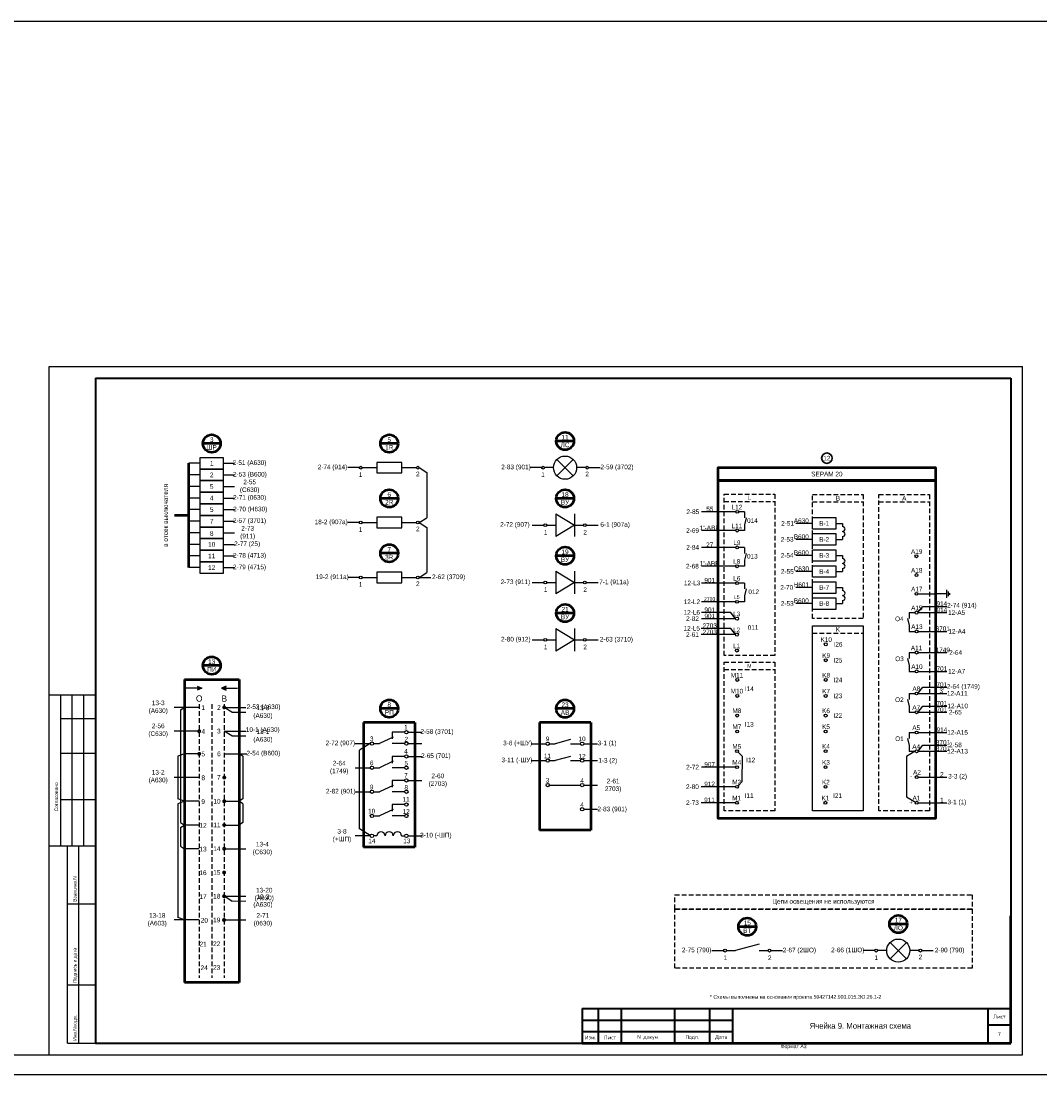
# Model space of a CAD drawing. Header units: millimetres. Extents: x 4897 to 12009, y -3017 to 2708.
# Tile 19 of 86: x 7838 to 8277, y -2478 to -2023. Entities that reach past the tile are written whole.
import ezdxf

# ---------------------------------------------------------------- set-up
doc = ezdxf.new("R2010")
doc.units = ezdxf.units.MM
doc.linetypes.add('JIS_02_2.0', pattern=[3, 2, -1])
doc.layers.add('основная 0.5', color=7, linetype='Continuous', lineweight=50)
doc.styles.add('SIMPLEX', font='txt', dxfattribs={"height": 5})

msp = doc.modelspace()

# ---------------------------------------------------------------- hatches: boundary and pattern name
h = msp.add_hatch(color=256)
h.dxf.hatch_style = 1
h.paths.add_polyline_path([(7913.7, -2311.57), (7915.7, -2310.72), (7913.7, -2309.86)])
h = msp.add_hatch(color=256)
h.dxf.hatch_style = 1
h.paths.add_polyline_path([(7926.19, -2311.57), (7924.19, -2310.72), (7926.19, -2309.86)])

# ---------------------------------------------------------------- linework, layer by layer
for p, q in [((7849.76, -2468.95), (7849.76, -2171.9)), ((7849.76, -2171.9), (8269.77, -2171.9)), ((7849.76, -2468.95), (7849.76, -2171.9)), ((8269.77, -2468.95), (8269.77, -2171.9)), ((8269.77, -2468.95), (8269.77, -2171.9)), ((7914.94, -2213.66), (7910.1, -2213.66)), ((7924.94, -2213.66), (7929.79, -2213.66)), ((8001.97, -2213.29), (7991.14, -2213.29)), ((7914.94, -2218.66), (7910.1, -2218.66)), ((7924.94, -2218.66), (7929.79, -2218.66)), ((7983.62, -2215.55), (7978.62, -2215.55)), ((7984.82, -2215.55), (7991.14, -2215.55)), ((8001.97, -2215.55), (8008.28, -2215.55)), ((8012.84, -2217.63), (8012.84, -2237.15)), ((8062.31, -2215.55), (8057.31, -2215.55)), ((8067.43, -2215.55), (8063.51, -2215.55)), ((8081.35, -2215.55), (8077.43, -2215.55)), ((8082.55, -2215.55), (8087.55, -2215.55)), ((7914.94, -2223.66), (7910.1, -2223.66)), ((7924.94, -2223.66), (7929.79, -2223.66)), ((7914.94, -2228.66), (7910.1, -2228.66)), ((7924.94, -2228.66), (7929.79, -2228.66)), ((7914.94, -2233.66), (7910.1, -2233.66)), ((7924.94, -2233.66), (7929.79, -2233.66)), ((8001.97, -2236.98), (7991.14, -2236.98)), ((8146.11, -2234.61), (8131.34, -2234.61)), ((8149.87, -2234.61), (8147.33, -2234.61)), ((8149.87, -2234.61), (8149.86, -2237.16)), ((8150.64, -2237.16), (8149.86, -2240.16)), ((7914.94, -2238.66), (7910.1, -2238.66)), ((7924.94, -2238.66), (7929.79, -2238.66)), ((7983.62, -2239.24), (7978.62, -2239.24)), ((7984.82, -2239.24), (7991.14, -2239.24)), ((8001.97, -2239.24), (8008.28, -2239.24)), ((8012.84, -2241.32), (8012.84, -2260.84)), ((8149.86, -2240.16), (8149.85, -2242.72)), ((8179.25, -2239.62), (8172.05, -2239.62)), ((8189.25, -2239.62), (8192.2, -2239.62)), ((8192.2, -2239.62), (8192.2, -2240.94)), ((7914.94, -2243.66), (7910.1, -2243.66)), ((7924.94, -2243.66), (7929.79, -2243.66)), ((8146.06, -2242.72), (8131.29, -2242.72)), ((8149.85, -2242.72), (8147.31, -2242.72)), ((8192.2, -2245.23), (8192.2, -2246.53)), ((7914.94, -2248.66), (7910.1, -2248.66)), ((7924.94, -2248.66), (7929.79, -2248.66)), ((8146.08, -2249.98), (8131.31, -2249.98)), ((8149.84, -2249.98), (8147.3, -2249.98)), ((8149.84, -2249.98), (8149.83, -2252.53)), ((8179.25, -2246.53), (8172.05, -2246.53)), ((8189.25, -2246.53), (8192.2, -2246.53)), ((7914.94, -2253.66), (7910.1, -2253.66)), ((7924.94, -2253.66), (7929.79, -2253.66)), ((8150.61, -2252.53), (8149.83, -2255.53)), ((8179.25, -2253.45), (8172.05, -2253.45)), ((8189.25, -2253.45), (8192.2, -2253.45)), ((8192.2, -2253.45), (8192.2, -2254.77)), ((7914.94, -2258.66), (7910.1, -2258.66)), ((7924.94, -2258.66), (7929.79, -2258.66)), ((8146.02, -2258.09), (8131.25, -2258.09)), ((8149.82, -2258.09), (8147.28, -2258.09)), ((8149.83, -2255.53), (8149.82, -2258.09)), ((8192.2, -2259.06), (8192.2, -2260.36)), ((7983.62, -2262.93), (7978.62, -2262.93)), ((7984.82, -2262.93), (7991.14, -2262.93)), ((8001.97, -2260.67), (7991.14, -2260.67)), ((8001.97, -2262.93), (8008.28, -2262.93)), ((8179.25, -2260.36), (8172.05, -2260.36)), ((8189.25, -2260.36), (8192.2, -2260.36)), ((8146.04, -2265.35), (8131.27, -2265.35)), ((8149.84, -2265.35), (8147.3, -2265.35)), ((8149.84, -2265.35), (8149.83, -2267.9)), ((8150.61, -2267.9), (8149.83, -2270.9)), ((8179.25, -2267.28), (8172.05, -2267.28)), ((8189.25, -2267.28), (8192.2, -2267.28)), ((8192.2, -2267.28), (8192.2, -2268.6)), ((8237.2, -2271.75), (8237.2, -2268.25)), ((8237.9, -2271.05), (8237.9, -2268.95)), ((8146.02, -2273.45), (8131.25, -2273.45)), ((8149.82, -2273.45), (8147.28, -2273.45)), ((8149.83, -2270.9), (8149.82, -2273.45)), ((8192.2, -2272.89), (8192.2, -2274.19)), ((8225.1, -2270), (8232.72, -2270)), ((8237.2, -2270), (8232.34, -2270)), ((8238.21, -2270.35), (8238.21, -2269.65)), ((8238.21, -2269.65), (8238.56, -2270)), ((8238.21, -2270.35), (8238.56, -2270)), ((8143.98, -2278.03), (8131.25, -2278.03)), ((8146, -2280.72), (8143.98, -2278.03)), ((8179.25, -2274.19), (8172.05, -2274.19)), ((8189.25, -2274.19), (8192.2, -2274.19)), ((8220.95, -2278.11), (8220.96, -2280.66)), ((8220.95, -2278.11), (8223.49, -2278.11)), ((8224.74, -2278.11), (8226.77, -2275.42)), ((8224.74, -2278.11), (8237.2, -2278.11)), ((8226.77, -2275.42), (8237.15, -2275.42)), ((8146, -2280.72), (8131.25, -2280.72)), ((8220.18, -2280.66), (8220.96, -2283.66)), ((8143.96, -2284.91), (8131.23, -2284.91)), ((8145.98, -2287.6), (8143.96, -2284.91)), ((8220.96, -2283.66), (8220.97, -2286.21)), ((8220.97, -2286.21), (8223.51, -2286.21)), ((8224.76, -2286.21), (8237.2, -2286.21)), ((8145.98, -2287.6), (8131.23, -2287.6)), ((8220.98, -2295.35), (8220.99, -2297.9)), ((8220.98, -2295.35), (8223.52, -2295.35)), ((8224.78, -2295.35), (8237.2, -2295.35)), ((8220.21, -2297.9), (8220.99, -2300.9)), ((8220.99, -2300.9), (8221, -2303.45)), ((8221, -2303.45), (8223.54, -2303.45)), ((8224.79, -2303.45), (8237.2, -2303.45)), ((7913.7, -2309.86), (7915.7, -2310.72)), ((7926.19, -2309.86), (7924.19, -2310.72)), ((7869.76, -2313.72), (7849.76, -2313.72)), ((7854.76, -2378.72), (7854.76, -2313.72)), ((7859.76, -2378.72), (7859.76, -2313.72)), ((7864.76, -2378.72), (7864.76, -2313.72)), ((7915.7, -2310.72), (7908.78, -2310.72)), ((7915.7, -2310.72), (7913.7, -2311.57)), ((7924.19, -2310.72), (7926.19, -2311.57)), ((7924.19, -2310.72), (7931.11, -2310.72)), ((8220.94, -2312.98), (8220.95, -2315.54)), ((8220.94, -2312.98), (8223.48, -2312.98)), ((8224.74, -2312.98), (8226.76, -2310.3)), ((8224.74, -2312.98), (8237.16, -2312.98)), ((8226.76, -2310.3), (8237.14, -2310.3)), ((7914.53, -2319), (7903.69, -2319)), ((7906.49, -2320.05), (7908.17, -2319)), ((7928.64, -2321.08), (7925.28, -2319)), ((7925.36, -2319), (7934.71, -2319)), ((8220.17, -2315.54), (8220.95, -2318.54)), ((8220.95, -2318.54), (8220.96, -2321.09)), ((8224.76, -2321.09), (8226.78, -2318.4)), ((8226.78, -2318.4), (8237.16, -2318.4)), ((7906.49, -2320.05), (7906.49, -2368.7)), ((7928.64, -2321.08), (7934.63, -2321.06)), ((8220.96, -2321.09), (8223.5, -2321.09)), ((8224.76, -2321.09), (8237.16, -2321.09)), ((7854.76, -2323.72), (7869.76, -2323.72)), ((7914.53, -2329.25), (7903.69, -2329.25)), ((7928.64, -2331.32), (7925.28, -2329.25)), ((7925.36, -2329.25), (7934.71, -2329.25)), ((7928.64, -2331.32), (7934.63, -2331.3)), ((7998.25, -2331.85), (7992.29, -2334.62)), ((8003.21, -2329.71), (7997.78, -2329.71)), ((7997.78, -2329.71), (7997.78, -2332.6)), ((8220.21, -2332.38), (8220.99, -2335.38)), ((8220.98, -2329.82), (8220.99, -2332.38)), ((8220.98, -2329.82), (8223.52, -2329.82)), ((8224.78, -2329.82), (8237.2, -2329.82)), ((8003.21, -2334.62), (7997.78, -2334.62)), ((8074.84, -2332.79), (8068.17, -2334.65)), ((8074.84, -2334.65), (8079.09, -2334.65)), ((8220.99, -2335.38), (8221, -2337.93)), ((8224.79, -2337.93), (8226.82, -2335.24)), ((8226.82, -2335.24), (8237.2, -2335.24)), ((7854.76, -2338.72), (7869.76, -2338.72)), ((7908.17, -2339), (7905.37, -2340.05)), ((7905.37, -2340.05), (7905.37, -2358.45)), ((7914.51, -2339), (7908.17, -2339)), ((7925.38, -2339), (7935.08, -2339)), ((7933.4, -2340.05), (7931.72, -2339)), ((7933.4, -2340.05), (7933.4, -2358.45)), ((7983.7, -2371.37), (7983.7, -2337.49)), ((8003.21, -2340.12), (7997.78, -2340.12)), ((7997.78, -2340.12), (7997.78, -2343.01)), ((8074.84, -2340.11), (8068.17, -2341.97)), ((8147.11, -2338.34), (8148.8, -2340.09)), ((8148.8, -2340.09), (8148.78, -2351.04)), ((8219.82, -2340.12), (8219.77, -2357.53)), ((8223.54, -2337.93), (8219.82, -2340.12)), ((8221, -2337.93), (8223.54, -2337.93)), ((8224.79, -2337.93), (8237.2, -2337.93)), ((7998.25, -2342.26), (7992.29, -2345.02)), ((8003.21, -2345.02), (7997.78, -2345.02)), ((8074.84, -2341.97), (8079.09, -2341.97)), ((8146.02, -2344.77), (8131.25, -2344.77)), ((7914.53, -2349.25), (7903.69, -2349.25)), ((8003.21, -2350.52), (7997.78, -2350.52)), ((7997.78, -2350.52), (7997.78, -2353.41)), ((8224.81, -2349.04), (8237.2, -2349.04)), ((7998.25, -2352.66), (7992.29, -2355.42)), ((8003.21, -2355.42), (7997.78, -2355.42)), ((8065.65, -2352.51), (8079.09, -2352.51)), ((8146, -2353.26), (8131.23, -2353.26)), ((8148.78, -2351.04), (8147.07, -2352.81)), ((7854.76, -2358.72), (7869.76, -2358.72)), ((7908.17, -2359.49), (7905.37, -2358.45)), ((7908.17, -2359.49), (7905.37, -2360.54)), ((7914.51, -2359.49), (7908.17, -2359.49)), ((7925.34, -2359.49), (7931.72, -2359.49)), ((7933.4, -2358.45), (7931.72, -2359.49)), ((7933.4, -2360.54), (7931.72, -2359.49)), ((8219.77, -2357.53), (8223.66, -2359.82)), ((7905.37, -2360.54), (7905.37, -2409.68)), ((7933.4, -2360.54), (7933.4, -2368.7)), ((7998.25, -2363.06), (7992.29, -2365.82)), ((8003.21, -2360.92), (7997.78, -2360.92)), ((7997.78, -2360.92), (7997.78, -2363.81)), ((8145.98, -2360.14), (8131.21, -2360.14)), ((8224.83, -2360.14), (8237.2, -2360.14)), ((7906.49, -2368.7), (7908.17, -2369.74)), ((7933.4, -2368.7), (7931.72, -2369.74)), ((8003.21, -2365.82), (7997.78, -2365.82)), ((7906.49, -2370.78), (7908.17, -2369.74)), ((7906.49, -2370.78), (7906.49, -2378.94)), ((7914.5, -2369.74), (7908.17, -2369.74)), ((7925.33, -2369.74), (7931.72, -2369.74)), ((7849.76, -2378.72), (7869.76, -2378.72)), ((7857.76, -2463.9), (7857.76, -2378.72)), ((7862.63, -2463.9), (7862.63, -2378.72)), ((7906.49, -2378.94), (7908.17, -2379.98)), ((7914.48, -2379.98), (7908.17, -2379.98)), ((7925.31, -2379.98), (7934.66, -2379.98)), ((7925.28, -2400.47), (7934.63, -2400.47)), ((7928.64, -2402.55), (7925.28, -2400.47)), ((7857.76, -2403.72), (7869.76, -2403.72)), ((7928.64, -2402.55), (7934.63, -2402.53)), ((7908.17, -2410.72), (7905.37, -2409.68)), ((7914.43, -2410.72), (7903.69, -2410.72)), ((7925.26, -2410.72), (7934.61, -2410.72)), ((8156.13, -2421.12), (8145.99, -2423.95)), ((8206.12, -2423.95), (8201.12, -2423.95)), ((8211.24, -2423.95), (8207.32, -2423.95)), ((8225.16, -2423.95), (8221.24, -2423.95)), ((8226.35, -2423.95), (8231.35, -2423.95)), ((7857.76, -2438.72), (7869.76, -2438.72)), ((7857.76, -2463.9), (7869.76, -2463.9)), ((7849.76, -2468.95), (8269.77, -2468.95))]:
    msp.add_line(p, q)
at = {"lineweight": 40}
for p, q in [((7869.76, -2176.9), (8264.85, -2176.9)), ((8264.85, -2176.9), (8264.85, -2463.9)), ((8079.85, -2448.91), (8144.85, -2448.91)), ((8254.85, -2448.9), (8254.85, -2463.9)), ((8079.85, -2453.91), (8144.85, -2453.91)), ((8079.85, -2458.91), (8144.85, -2458.91)), ((8254.85, -2455.9), (8264.85, -2455.9)), ((7869.76, -2463.9), (8264.85, -2463.9))]:
    msp.add_line(p, q, dxfattribs=at)
at = {"linetype": 'Continuous', "lineweight": 40}
msp.add_line((7869.76, -2176.9), (7869.76, -2463.9), dxfattribs=at)
at = {"lineweight": 50}
for p, q in [((7923.77, -2205.13), (7916.12, -2205.13)), ((8000.38, -2205.13), (7992.73, -2205.13)), ((8076.26, -2204.07), (8068.61, -2204.07)), ((7910.1, -2258.66), (7910.1, -2213.66)), ((8000.38, -2228.82), (7992.73, -2228.82)), ((8076.26, -2228.82), (8068.61, -2228.82)), ((7910.1, -2236.16), (7903.81, -2236.16)), ((8000.38, -2252.5), (7992.73, -2252.5)), ((8076.26, -2253.56), (8068.61, -2253.56)), ((8076.26, -2278.31), (8068.61, -2278.31)), ((7923.77, -2300.93), (7916.12, -2300.93)), ((7908.17, -2306.93), (7931.72, -2306.93)), ((7908.17, -2306.93), (7908.17, -2437.67)), ((7931.72, -2306.93), (7931.72, -2437.67)), ((8000.38, -2319.5), (7992.73, -2319.5)), ((8076.26, -2319.54), (8068.61, -2319.54)), ((8007.6, -2325.54), (7985.51, -2325.54)), ((7985.51, -2325.54), (7985.51, -2379.24)), ((8007.6, -2325.54), (8007.6, -2379.24)), ((8083.48, -2325.57), (8061.39, -2325.57)), ((8061.39, -2325.57), (8061.39, -2372)), ((8083.48, -2325.57), (8083.48, -2372)), ((8083.48, -2372), (8061.39, -2372)), ((8007.6, -2379.24), (7985.51, -2379.24)), ((8154.88, -2413.63), (8147.24, -2413.63)), ((8220.06, -2412.47), (8212.41, -2412.47)), ((7931.72, -2437.67), (7908.17, -2437.67))]:
    msp.add_line(p, q, dxfattribs=at)
at = {"color": 7}
for p, q in [((7991.14, -2213.29), (7991.14, -2217.8)), ((8001.97, -2217.8), (8001.97, -2213.29)), ((7991.14, -2217.8), (8001.97, -2217.8)), ((8009.48, -2215.55), (8012.84, -2217.63)), ((7991.14, -2236.98), (7991.14, -2241.49)), ((8001.97, -2241.49), (8001.97, -2236.98)), ((8009.48, -2239.24), (8012.84, -2237.15)), ((8068.41, -2235.43), (8068.41, -2245.28)), ((8068.41, -2235.43), (8076.45, -2240.36)), ((8076.45, -2235.43), (8076.45, -2245.28)), ((7991.14, -2241.49), (8001.97, -2241.49)), ((8009.48, -2239.24), (8012.84, -2241.32)), ((8058.21, -2240.36), (8063.3, -2240.36)), ((8064.49, -2240.36), (8068.41, -2240.36)), ((8076.45, -2240.36), (8068.41, -2245.28)), ((8076.45, -2240.36), (8080.37, -2240.36)), ((8081.57, -2240.36), (8086.65, -2240.36)), ((7991.14, -2260.67), (7991.14, -2265.18)), ((8001.97, -2265.18), (8001.97, -2260.67)), ((8009.48, -2262.93), (8012.84, -2260.84)), ((8009.48, -2262.93), (8014.56, -2262.93)), ((8068.41, -2260.18), (8068.41, -2270.02)), ((8068.41, -2260.18), (8076.45, -2265.1)), ((8076.45, -2260.18), (8076.45, -2270.02)), ((7991.14, -2265.18), (8001.97, -2265.18)), ((8058.21, -2265.1), (8063.3, -2265.1)), ((8064.49, -2265.1), (8068.41, -2265.1)), ((8076.45, -2265.1), (8068.41, -2270.02)), ((8076.45, -2265.1), (8080.37, -2265.1)), ((8081.57, -2265.1), (8086.65, -2265.1)), ((8068.41, -2284.92), (8068.41, -2294.77)), ((8068.41, -2284.92), (8076.45, -2289.85)), ((8076.45, -2284.92), (8076.45, -2294.77)), ((8058.21, -2289.85), (8063.3, -2289.85)), ((8064.49, -2289.85), (8068.41, -2289.85)), ((8076.45, -2289.85), (8068.41, -2294.77)), ((8076.45, -2289.85), (8080.37, -2289.85)), ((8081.57, -2289.85), (8086.65, -2289.85)), ((8004.65, -2329.71), (8010.55, -2329.71)), ((7981.91, -2334.62), (7988.33, -2334.62)), ((7988.33, -2334.62), (7983.68, -2337.5)), ((7989.77, -2334.62), (7992.29, -2334.62)), ((8004.65, -2334.62), (8010.55, -2334.62)), ((8057.79, -2334.65), (8064.21, -2334.65)), ((8065.65, -2334.65), (8068.17, -2334.65)), ((8080.53, -2334.65), (8086.43, -2334.65)), ((8004.65, -2340.12), (8010.55, -2340.12)), ((7981.91, -2345.02), (7988.33, -2345.02)), ((7989.77, -2345.02), (7992.29, -2345.02)), ((8057.79, -2341.97), (8064.21, -2341.97)), ((8065.65, -2341.97), (8068.17, -2341.97)), ((8080.53, -2341.97), (8086.43, -2341.97)), ((8004.65, -2350.52), (8010.55, -2350.52)), ((7981.91, -2355.42), (7988.33, -2355.42)), ((7989.77, -2355.42), (7992.29, -2355.42)), ((8080.53, -2352.51), (8086.43, -2352.51)), ((8080.53, -2362.92), (8086.43, -2362.92)), ((7989.77, -2365.82), (7992.29, -2365.82)), ((7988.35, -2374.25), (7983.7, -2371.37)), ((7988.33, -2374.41), (7981.91, -2374.41)), ((7991.19, -2374.41), (7989.77, -2374.41)), ((8001.87, -2374.41), (8003.21, -2374.41)), ((8004.65, -2374.41), (8010.55, -2374.41)), ((8135.79, -2423.95), (8140.87, -2423.95)), ((8142.07, -2423.95), (8145.99, -2423.95)), ((8156.13, -2423.95), (8160.05, -2423.95)), ((8161.25, -2423.95), (8166.33, -2423.95))]:
    msp.add_line(p, q, dxfattribs=at)
at = {"color": 40, "true_color": 0xf8d731}
for p, q in [((8075.97, -2219.08), (8068.89, -2212.02)), ((8068.91, -2219.1), (8075.95, -2211.99)), ((8072.43, -2215.55), (8072.43, -2215.55)), ((8219.78, -2427.48), (8212.7, -2420.42)), ((8212.71, -2427.5), (8219.75, -2420.4)), ((8216.24, -2423.95), (8216.24, -2423.95))]:
    msp.add_line(p, q, dxfattribs=at)
at = {"linetype": 'JIS_02_2.0'}
for p, q in [((8141.07, -2230.15), (8162.94, -2230.15)), ((8179.25, -2230.36), (8201.12, -2230.36)), ((8207.88, -2230.36), (8229.74, -2230.36)), ((8179.25, -2286.94), (8201.12, -2286.94)), ((8141.07, -2302.69), (8162.94, -2302.69)), ((7914.53, -2317.66), (7914.53, -2435.65)), ((7919.94, -2317.66), (7919.94, -2435.65)), ((7925.36, -2317.66), (7925.36, -2435.65))]:
    msp.add_line(p, q, dxfattribs=at)
at = {"linetype": 'Continuous'}
for p, q in [((7869.76, -2322.9), (7869.76, -2342.9)), ((7869.76, -2362.9), (7869.76, -2382.9))]:
    msp.add_line(p, q, dxfattribs=at)
at = {"color": 1}
msp.add_line((7821.65, -2468.95), (7849.76, -2468.95), dxfattribs=at)
for points in [[(5136.09, -2022.85), (8897.92, -2022.85), (8897.92, -2477.58), (5136.09, -2477.58)], [(7924.94, -2216.16), (7914.94, -2216.16), (7914.94, -2211.16), (7924.94, -2211.16)], [(7924.94, -2221.16), (7914.94, -2221.16), (7914.94, -2216.16), (7924.94, -2216.16)], [(7924.94, -2226.16), (7914.94, -2226.16), (7914.94, -2221.16), (7924.94, -2221.16)], [(7924.94, -2231.16), (7914.94, -2231.16), (7914.94, -2226.16), (7924.94, -2226.16)], [(7924.94, -2236.16), (7914.94, -2236.16), (7914.94, -2231.16), (7924.94, -2231.16)], [(7924.94, -2241.16), (7914.94, -2241.16), (7914.94, -2236.16), (7924.94, -2236.16)], [(8189.25, -2242.12), (8179.25, -2242.12), (8179.25, -2237.12), (8189.25, -2237.12)], [(8189.25, -2242.12), (8179.25, -2242.12), (8179.25, -2237.12), (8189.25, -2237.12)], [(7924.94, -2246.16), (7914.94, -2246.16), (7914.94, -2241.16), (7924.94, -2241.16)], [(7924.94, -2251.16), (7914.94, -2251.16), (7914.94, -2246.16), (7924.94, -2246.16)], [(8189.25, -2249.03), (8179.25, -2249.03), (8179.25, -2244.03), (8189.25, -2244.03)], [(8189.25, -2249.03), (8179.25, -2249.03), (8179.25, -2244.03), (8189.25, -2244.03)], [(7924.94, -2256.16), (7914.94, -2256.16), (7914.94, -2251.16), (7924.94, -2251.16)], [(8189.25, -2255.95), (8179.25, -2255.95), (8179.25, -2250.95), (8189.25, -2250.95)], [(8189.25, -2255.95), (8179.25, -2255.95), (8179.25, -2250.95), (8189.25, -2250.95)], [(7924.94, -2261.16), (7914.94, -2261.16), (7914.94, -2256.16), (7924.94, -2256.16)], [(8189.25, -2262.86), (8179.25, -2262.86), (8179.25, -2257.86), (8189.25, -2257.86)], [(8189.25, -2262.86), (8179.25, -2262.86), (8179.25, -2257.86), (8189.25, -2257.86)], [(8189.25, -2269.78), (8179.25, -2269.78), (8179.25, -2264.78), (8189.25, -2264.78)], [(8189.25, -2269.78), (8179.25, -2269.78), (8179.25, -2264.78), (8189.25, -2264.78)], [(8189.25, -2276.69), (8179.25, -2276.69), (8179.25, -2271.69), (8189.25, -2271.69)], [(8189.25, -2276.69), (8179.25, -2276.69), (8179.25, -2271.69), (8189.25, -2271.69)], [(8201.12, -2363.65), (8179.25, -2363.65), (8179.25, -2283.74), (8201.12, -2283.74)]]:
    msp.add_lwpolyline(points, close=True)
at = {"lineweight": 50}
msp.add_lwpolyline([(8138.47, -2215.47), (8138.47, -2215.47), (8232.34, -2215.47), (8232.34, -2221.16), (8138.47, -2221.16), (8138.47, -2215.47)], dxfattribs=at)
msp.add_lwpolyline([(8138.47, -2221.16), (8232.34, -2221.16), (8232.34, -2366.95), (8138.47, -2366.95)], close=True, dxfattribs=at)
at = {"linetype": 'JIS_02_2.0'}
for points in [[(8162.94, -2296.55), (8141.07, -2296.55), (8141.07, -2226.95), (8162.94, -2226.95)], [(8201.12, -2280.64), (8179.25, -2280.64), (8179.25, -2227.16), (8201.12, -2227.16)], [(8229.74, -2363.65), (8207.88, -2363.65), (8207.88, -2227.16), (8229.74, -2227.16)], [(8162.94, -2363.65), (8141.07, -2363.65), (8141.07, -2299.49), (8162.94, -2299.49)], [(8119.81, -2399.94), (8248.06, -2399.94), (8248.06, -2406.06), (8119.81, -2406.06)], [(8119.81, -2406.06), (8248.06, -2406.06), (8248.06, -2431.49), (8119.81, -2431.49)]]:
    msp.add_lwpolyline(points, close=True, dxfattribs=at)
at = {"color": 1}
msp.add_lwpolyline([(7924.94, -2241.16), (7914.94, -2241.16), (7914.94, -2236.16), (7924.94, -2236.16)], close=True, dxfattribs=at)
at = {"const_width": 0.677}
for points in [[(7924.85, -2319, 1), (7925.87, -2319, 1)], [(7914.04, -2329.29, 1), (7915.05, -2329.29, 1)], [(7914.04, -2339.04, 1), (7915.05, -2339.04, 1)], [(7924.85, -2349.25, 1), (7925.87, -2349.25, 1)], [(7924.83, -2359.49, 1), (7925.85, -2359.49, 1)], [(7924.82, -2369.74, 1), (7925.83, -2369.74, 1)], [(7924.8, -2379.98, 1), (7925.82, -2379.98, 1)], [(7924.78, -2390.23, 1), (7925.8, -2390.23, 1)], [(7924.77, -2400.47, 1), (7925.78, -2400.47, 1)], [(7924.75, -2410.72, 1), (7925.77, -2410.72, 1)]]:
    msp.add_lwpolyline(points, format="xyb", close=True, dxfattribs=at)
at = {"lineweight": 50}
for centre in [(8072.43, -2204.07), (7919.94, -2205.13), (7996.55, -2205.13), (7996.55, -2228.82), (8072.43, -2228.82), (7996.55, -2252.5), (8072.43, -2253.56), (8072.43, -2278.31), (7919.94, -2300.93), (7996.55, -2319.5), (8072.43, -2319.54), (8151.06, -2413.63), (8216.24, -2412.47)]:
    msp.add_circle(centre, 3.82, dxfattribs=at)
at = {"lineweight": 30}
msp.add_circle((8185.41, -2211.46), 2.25, dxfattribs=at)
at = {"color": 7}
for centre, radius in [((8072.43, -2215.55), 5), ((8003.93, -2329.71), 0.719), ((7989.05, -2334.62), 0.719), ((8003.93, -2334.62), 0.719), ((8064.93, -2334.65), 0.719), ((8079.81, -2334.65), 0.719), ((8003.93, -2340.12), 0.719), ((8064.93, -2341.97), 0.719), ((8079.81, -2341.97), 0.719), ((7989.05, -2345.02), 0.719), ((8003.93, -2345.02), 0.719), ((8003.93, -2350.52), 0.719), ((7989.05, -2355.42), 0.719), ((8003.93, -2355.42), 0.719), ((8003.93, -2360.92), 0.719), ((7989.05, -2365.82), 0.719), ((8003.93, -2365.82), 0.719), ((7989.05, -2374.41), 0.719), ((8003.93, -2374.41), 0.719), ((8216.24, -2423.95), 5)]:
    msp.add_circle(centre, radius, dxfattribs=at)
for centre, radius in [((7984.22, -2215.55), 0.599), ((8008.88, -2215.55), 0.599), ((8062.91, -2215.55), 0.599), ((8081.95, -2215.55), 0.599), ((8146.74, -2234.61), 0.629), ((7984.22, -2239.24), 0.599), ((8008.88, -2239.24), 0.599), ((8063.9, -2240.36), 0.599), ((8080.97, -2240.36), 0.599), ((8146.69, -2242.72), 0.629), ((8146.7, -2249.98), 0.629), ((8224.06, -2253.79), 0.629), ((8146.65, -2258.09), 0.629), ((7984.22, -2262.93), 0.599), ((8008.88, -2262.93), 0.599), ((8063.9, -2265.1), 0.599), ((8080.97, -2265.1), 0.599), ((8224.08, -2261.9), 0.629), ((8146.67, -2265.35), 0.629), ((8146.65, -2273.45), 0.629), ((8224.1, -2270), 0.629), ((8224.12, -2278.11), 0.629), ((8146.63, -2280.72), 0.629), ((8146.61, -2287.6), 0.629), ((8224.13, -2286.21), 0.629), ((8063.9, -2289.85), 0.599), ((8080.97, -2289.85), 0.599), ((8184.94, -2291.78), 0.629), ((8146.59, -2294.48), 0.629), ((8224.15, -2295.35), 0.629), ((8184.94, -2298.67), 0.629), ((8224.16, -2303.45), 0.629), ((8146.74, -2307.15), 0.629), ((8184.92, -2307.15), 0.629), ((8146.72, -2314.04), 0.629), ((8184.9, -2314.04), 0.629), ((8224.11, -2312.98), 0.629), ((8146.7, -2322.52), 0.629), ((8184.88, -2322.52), 0.629), ((8224.13, -2321.09), 0.629), ((8146.69, -2329.4), 0.629), ((8184.87, -2329.4), 0.629), ((8224.15, -2329.82), 0.629), ((8146.67, -2337.89), 0.629), ((8184.85, -2337.89), 0.629), ((8224.16, -2337.93), 0.629), ((8146.65, -2344.77), 0.629), ((8184.83, -2344.77), 0.629), ((8224.18, -2349.04), 0.629), ((8064.93, -2352.51), 0.719), ((8079.81, -2352.51), 0.719), ((8146.63, -2353.26), 0.629), ((8184.81, -2353.26), 0.629), ((8146.61, -2360.14), 0.629), ((8184.79, -2360.14), 0.629), ((8224.2, -2360.14), 0.629), ((8079.81, -2362.92), 0.719), ((8141.47, -2423.95), 0.599), ((8160.65, -2423.95), 0.599), ((8206.72, -2423.95), 0.599), ((8225.76, -2423.95), 0.599)]:
    msp.add_circle(centre, radius)
at = {"linetype": 'Continuous', "lineweight": 25, "ltscale": 4.8}
for centre, start, end in [((8192.18, -2242.01), 270.8278, 89.0239), ((8192.19, -2244.16), 270.5198, 89.6285), ((8192.18, -2255.84), 270.8278, 89.0239), ((8192.19, -2257.99), 270.5198, 89.6285), ((8192.18, -2269.67), 270.8278, 89.0239), ((8192.19, -2271.81), 270.5198, 89.6285)]:
    msp.add_arc(centre, 1.07, start, end, dxfattribs=at)
at = {"color": 7}
for centre in [(7992.97, -2374.41), (7996.53, -2374.41), (8000.09, -2374.41)]:
    msp.add_arc(centre, 1.78, 0, 180, dxfattribs=at)
at = {"layer": 'основная 0.5', "color": 0}
for p, q in [((8264.85, -2463.9), (8264.85, -2408.9)), ((8079.85, -2463.9), (8264.85, -2463.9))]:
    msp.add_line(p, q, dxfattribs=at)
at = {"layer": 'основная 0.5', "lineweight": 40}
for p, q in [((8079.85, -2448.91), (8079.85, -2463.9)), ((8086.85, -2463.9), (8086.85, -2448.91)), ((8096.85, -2463.9), (8096.85, -2448.91)), ((8119.85, -2463.9), (8119.85, -2448.91)), ((8134.85, -2463.9), (8134.85, -2448.91)), ((8144.85, -2463.9), (8144.85, -2448.9)), ((8144.85, -2448.9), (8264.85, -2448.9))]:
    msp.add_line(p, q, dxfattribs=at)

# ---------------------------------------------------------------- texts
at = {"color": 7, "style": 'SIMPLEX'}
for s, p in [('1', (8063.3, -2244.44)), ('2', (8080.32, -2244.44)), ('1', (8063.3, -2269.19)), ('2', (8080.32, -2269.19)), ('1', (8063.3, -2293.93)), ('2', (8080.32, -2293.93)), ('1', (8140.87, -2428.04)), ('2', (8159.99, -2428.04))]:
    msp.add_text(s, height=2, dxfattribs=at).set_placement(p)
at = {"linetype": 'Continuous', "style": 'SIMPLEX'}
for s, p in [('Согласовано', (7853.59, -2363.84)), ('Взам.инв.N', (7861.59, -2402.84)), ('Подпись и дата', (7861.59, -2437.84)), ('Инв.Nподл.', (7861.59, -2462.84))]:
    msp.add_text(s, height=1.5, rotation=90, dxfattribs=at).set_placement(p)
at = {"color": 7, "char_height": 2, "attachment_point": 5, "style": 'SIMPLEX'}
for s, insert, width in [('3\\PШР', (7919.94, -2205.13), 4.7988), ('5\\P1R', (7996.55, -2205.13), 13.7171), ('11\\PЛС', (8072.43, -2204.07), 13.7171), ('2-51 (A630)', (7936.27, -2213.69), 13.7156), ('2-74 (914)', (7972.06, -2215.55), 13.7171), ('2-83 (901)', (8051.25, -2215.55), 13.7171), ('2-59 (3702)', (8094.83, -2215.55), 14.2223), ('\\pt10;2-53 (B600)', (7936.42, -2218.69), 13.733), ('1', (7984.22, -2218.57), 13.1618), ('2', (8008.88, -2218.29), 13.1618), ('1', (8062.91, -2218.57), 13.1618), ('2', (8081.95, -2218.29), 13.1618), ('2-55 (C630)', (7936.32, -2223.69), 13.3102), ('2-71 (0630)', (7936.29, -2228.69), 14.7418), ('6\\P2R', (7996.55, -2228.82), 13.7171), ('\\pt8;18\\PВУ', (8072.43, -2228.82), 4.8313), ('2-70 (Н630)', (7936.57, -2233.69), 17.2885), ('2-57 (3701)', (7936.28, -2238.68), 13.2215), ('2-73 (911)', (7935.45, -2243.68), 10.4598), ('1', (7984.22, -2242.25), 13.1618), ('2', (8008.88, -2241.98), 13.1618), ('2-72 (907)', (8050.79, -2240.36), 13.7171), ('6-1 (907a)', (8094.04, -2240.38), 14.2223), ('7\\P3R', (7996.55, -2252.5), 13.7171), ('\\pt8;19\\PВУ', (8072.43, -2253.56), 4.8313), ('2', (8008.88, -2265.66), 13.1618), ('2-62 (3709)', (8022.18, -2262.95), 14.2223), ('2-73 (911)', (8051, -2265.1), 13.7171), ('7-1 (911a)', (8093.55, -2265.13), 13.8493), ('1', (7984.22, -2265.94), 13.1618), ('\\pt8;21\\PВУ', (8072.43, -2278.31), 4.8313), ('2-80 (912)', (8051.18, -2289.85), 13.7171), ('2-63 (3710)', (8094.59, -2289.87), 14.2223), ('8\\PРП', (7996.55, -2319.5), 4.7988), ('23\\PАВ', (8072.43, -2319.54), 13.7171), ('1', (8003.78, -2327.51), 2.4873), ('2-72 (907)', (7975.43, -2334.62), 12.3173), ('3', (7988.98, -2332.55), 2.4873), ('2', (8003.89, -2332.71), 2.4873), ('2-58 (3701)', (8017.16, -2329.71), 17.1367), ('9', (8064.87, -2332.59), 2.4873), ('10', (8079.77, -2332.58), 2.4873), ('4', (8003.78, -2337.91), 2.4873), ('2-65 (701)', (8016.66, -2340.12), 12.266), ('3-6 (+ШУ)', (8051.97, -2334.65), 12.5391), ('3-1 (1)', (8090.58, -2334.65), 9.451), ('6', (7988.98, -2342.96), 2.4873), ('3-11 (-ШУ)', (8051.68, -2341.97), 12.5391), ('11', (8064.87, -2339.91), 2.4873), ('12', (8079.77, -2340.07), 2.4873), ('\\pt10;1-3 (2)', (8090.85, -2342.19), 9.7474), ('2-64 (1749)', (7974.96, -2345.02), 12.3173), ('5', (8003.89, -2343.12), 2.4873), ('7', (8003.78, -2348.31), 2.4873), ('2-60 (2703)', (8017.5, -2350.52), 12.266), ('\\pt10;2-61 2703)', (8093.17, -2352.73), 11.8471), ('2-82 (901)', (7975.63, -2355.42), 12.3173), ('9', (7988.98, -2353.36), 2.4873), ('8', (8003.89, -2353.52), 2.4873), ('11', (8003.78, -2358.72), 2.4873), ('10', (7988.98, -2363.76), 2.4873), ('12', (8003.89, -2363.92), 2.4873), ('\\pt10;2-83 (901)', (8092.76, -2363.13), 11.8471), ('3-8 (+ШП)', (7976.17, -2374.41), 10.5142), ('3-10 (-ШП)', (8016.67, -2374.41), 15.1366), ('14', (7989.05, -2376.59), 2.4873), ('13', (8004.13, -2376.63), 2.2981), ('{\\C256;Цепи освещения не используются}', (8183.94, -2403), 128.2509), ('17\\PЛО', (8216.24, -2412.47), 13.7171), ('\\pt8;15\\PВТ', (8151.06, -2413.63), 5.4052), ('2-75 (790)', (8129.23, -2423.95), 13.7171), ('2-67 (2ШО)', (8173.56, -2423.98), 13.7171), ('2-66 (1ШО)', (8194.42, -2423.95), 13.7171), ('2-90 (790)', (8238.38, -2423.98), 13.7171), ('1', (8206.72, -2426.97), 13.1618), ('2', (8225.76, -2426.69), 13.1618)]:
    msp.add_mtext(s, dxfattribs=dict(at, insert=insert, width=width))
at = {"char_height": 2, "attachment_point": 5, "rotation": 0, "style": 'SIMPLEX'}
for s, insert, width in [('1', (7919.94, -2213.66), 9.9996), ('2', (7919.94, -2218.66), 9.9996), ('5', (7919.94, -2223.66), 9.9996), ('4', (7919.94, -2228.66), 9.9996), ('5', (7919.94, -2233.66), 9.9996), ('7', (7919.94, -2238.66), 9.9996), ('8', (7919.94, -2244.01), 9.9995), ('10', (7919.94, -2248.66), 9.9996), ('11', (7919.94, -2253.66), 9.9996), ('12', (7919.94, -2258.66), 9.9996)]:
    msp.add_mtext(s, dxfattribs=dict(at, insert=insert, width=width))
at = {"style": 'SIMPLEX'}
for s, insert, char_height, width, attachment_point in [('12', (8185.41, -2211.46), 2, 4.3874, 5), ('{\\C256;SEPAM 20}', (8185.41, -2218.32), 2, 93.8727, 5), ('\\pt2;L', (8152, -2228.55), 2, 4.6655, 5), ('\\pt2;B', (8190.18, -2228.76), 2, 9, 5), ('\\pt2;A', (8218.81, -2228.76), 2, 9, 5), ('\\pt2;55', (8134.91, -2233.41), 2, 4.6655, 5), ('L12', (8146.61, -2232.57), 2, 4.6655, 5), ('18-2 (907a)', (7971.5, -2239.24), 2, 13.7171, 5), ('\\pt2;2-85', (8127.56, -2234.58), 2, 6.1157, 5), ('\\pt2;2-69', (8127.46, -2242.69), 2, 4.6655, 5), ("\\pt2;1'-АВР", (8134.86, -2241.52), 2, 4.6655, 5), ('\\pt2;L11', (8146.56, -2240.68), 2, 4.6655, 5), ('\\pt2;014', (8153.29, -2238.41), 2, 4.6655, 5), ('\\pt2;2-51', (8168.45, -2239.59), 2, 4.6655, 5), ('\\pt2;A630', (8174.38, -2238.42), 2, 5.2917, 5), ('B-1', (8184.25, -2239.62), 2, 9.9995, 5), ('2-77 (25)', (7935.23, -2248.68), 2, 10.9248, 5), ('\\pt2;2-53', (8168.27, -2246.5), 2, 4.6655, 5), ('\\pt2;B600', (8174.38, -2245.34), 2, 4.6655, 5), ('B-2', (8184.25, -2246.53), 2, 9.9995, 5), ('\\pt2;2-84', (8127.48, -2249.95), 2, 4.6655, 5), ('\\pt2;27', (8134.87, -2248.78), 2, 4.6655, 5), ('L9', (8146.58, -2247.94), 2, 4.6655, 5), ('\\pt2;A19', (8224.18, -2251.75), 2, 9, 5), ('2-78 (4713)', (7936.28, -2253.68), 2, 14.1497, 5), ('\\pt2;L8', (8146.52, -2256.05), 2, 4.6655, 5), ('\\pt2;013', (8153.25, -2253.78), 2, 4.6655, 5), ('\\pt2;2-54', (8168.28, -2253.42), 2, 4.6655, 5), ('\\pt2;B600', (8174.38, -2252.25), 2, 4.6655, 5), ('B-3', (8184.25, -2253.45), 2, 9.9995, 5), ('2-79 (4715) ', (7936.26, -2258.68), 2, 14.4847, 5), ('\\pt2;2-68', (8127.39, -2258.06), 2, 5.4889, 5), ("\\pt2;1'-АВР", (8134.82, -2256.89), 2, 6.0657, 5), ('\\pt2;2-55', (8168.35, -2260.33), 2, 4.6655, 5), ('\\pt2;C630', (8174.38, -2259.17), 2, 4.6655, 5), ('B-4', (8184.25, -2260.36), 2, 9.9995, 5), ('\\pt2;A18', (8224.2, -2259.86), 2, 9, 5), ('19-2 (911a)', (7971.95, -2262.93), 2, 13.7171, 5), ('\\pt2;12-L3', (8127.25, -2265.32), 2, 4.6655, 5), ('\\pt2;901', (8134.84, -2264.15), 2, 4.6655, 5), ('L6', (8146.54, -2263.31), 2, 4.6655, 5), ('\\pt2;012', (8153.84, -2269.14), 2, 4.6655, 5), ('\\pt2;2-70', (8168.1, -2267.25), 2, 9, 5), ('\\pt2;Н601', (8174.38, -2266.08), 2, 4.6655, 5), ('B-7', (8184.25, -2267.28), 2, 9.9995, 5), ('\\pt2;A17', (8224.22, -2267.96), 2, 9, 5), ('\\pt2;12-L2', (8127.16, -2273.42), 2, 4.6655, 5), ('\\pt1.6;2703', (8134.82, -2272.26), 1.6, 9, 5), ('\\pt1.6;L5', (8146.52, -2271.41), 1.6, 9, 5), ('\\pt2;2-53', (8168.33, -2274.16), 2, 9, 5), ('\\pt2;B600', (8174.38, -2272.99), 2, 4.6655, 5), ('B-8', (8184.25, -2274.19), 2, 9, 5), ('\\pt2;914', (8235, -2274.28), 2, 9, 5), ('\\pt2;12-L6', (8127.12, -2278), 2, 9, 5), ('\\pt2;901', (8134.88, -2276.89), 2, 9, 5), ('\\pt2;L3', (8146.5, -2278.68), 2, 4.6655, 5), ('\\pt2;A15', (8224.24, -2276.07), 2, 9, 5), ('\\pt2;914', (8235.05, -2276.96), 2, 9, 5), ('\\pt2;2-74 (914)', (8243.66, -2275.2), 2, 13.3756, 5), ('\\pt2;12-A5', (8241.41, -2278.08), 2, 9, 5), ('\\pt2;2-82', (8127.41, -2280.69), 2, 9, 5), ('\\pt2;901', (8134.88, -2279.57), 2, 9, 5), ('О4', (8216.7, -2280.8), 2, 9, 5), ('\\pt2;12-L5', (8127.1, -2284.88), 2, 9, 5), ('\\pt2;2-61', (8127.39, -2287.6), 2, 9, 5), ('\\pt2;2703', (8134.86, -2283.77), 2, 9, 5), ('\\pt2;2703', (8134.86, -2286.46), 2, 9, 5), ('\\pt2;L2', (8146.48, -2285.56), 2, 4.6655, 5), ('\\pt2;011', (8153.56, -2284.51), 2, 4.6655, 5), ('\\pt2;K', (8190.18, -2285.34), 2, 9, 5), ('\\pt2;A13', (8224.26, -2284.17), 2, 9, 5), ('\\pt2;3701', (8235.42, -2285.07), 2, 9, 5), ('\\pt2;12-A4', (8241.54, -2286.18), 2, 9, 5), ('\\pt2;L1', (8146.47, -2292.44), 2, 4.6655, 5), ('K10', (8185.12, -2289.74), 2, 9, 5), ('\\pt2;I26', (8190.23, -2291.78), 2, 9, 5), ('\\pt2;K9', (8185.12, -2296.63), 2, 9, 5), ('\\pt2;A11', (8224.11, -2293.31), 2, 9, 5), ('\\pt2;1749', (8235.45, -2294.2), 2, 9, 5), ('\\pt2;2-64', (8240.97, -2295.32), 2, 9, 5), ('13\\PПИ', (7919.94, -2300.93), 2, 7.6478, 5), ('\\pt1.6;M', (8152, -2301.09), 1.6, 21.8634, 5), ('\\pt2;I25', (8190.17, -2298.67), 2, 9, 5), ('О3', (8216.74, -2298.04), 2, 9, 5), ('A10', (8224.29, -2301.41), 2, 9, 5), ('M11', (8146.61, -2305.11), 2, 9, 5), ('K8', (8185.1, -2305.11), 2, 9, 5), ('\\pt2;701', (8235.05, -2302.31), 2, 9, 5), ('\\pt2;12-A7', (8241.42, -2303.42), 2, 9, 5), ('\\pt2;I14', (8151.97, -2310.95), 2, 9, 5), ('\\pt2;I24', (8190.16, -2307.15), 2, 9, 5), ('\\pt2;A8', (8224.03, -2310.94), 2, 9, 5), ('\\pt2;701', (8235, -2309.15), 2, 9, 5), ('\\pt2;2-64 (1749)', (8244.31, -2310.27), 2, 14.3941, 5), ('О', (7914.53, -2315.16), 2.71, 3.5223, 5), ('В', (7925.36, -2315.2), 2.71, 4.0058, 5), ('\\pt2;M10', (8146.59, -2311.99), 2, 9, 5), ('\\pt2;K7', (8185.08, -2311.99), 2, 9, 5), ('\\pt2;I23', (8190.14, -2314.04), 2, 9, 5), ('О2', (8216.7, -2315.68), 2, 9, 5), ("\\pt2;3'", (8235.01, -2311.84), 2, 9, 5), ('\\pt2;12-A11', (8241.68, -2312.95), 2, 9, 5), ('13-3 (A630)', (7896.86, -2319), 2, 12.1605, 5), ('1', (7917.05, -2319.1), 2.03, 1.3918, 6), ('2', (7923.84, -2319.06), 2.03, 0.6556, 6), ('13-8 (A630)', (7942.05, -2321.15), 2, 12.4973, 5), ('2-52 (A630)', (7942.32, -2319), 2, 13.8689, 5), ('\\pt2;A7', (8223.99, -2319.05), 2, 9, 5), ('\\pt2;701', (8235.01, -2319.95), 2, 9, 5), ('\\pt2;701', (8235.01, -2317.26), 2, 9, 5), ('\\pt2;12-A10', (8241.88, -2318.37), 2, 9, 5), ('M8', (8146.58, -2320.48), 2, 9, 5), ('K6', (8185.06, -2320.48), 2, 9, 5), ('\\pt2;I22', (8190.12, -2322.52), 2, 9, 5), ('\\pt2;2-65', (8240.85, -2321.06), 2, 9, 5), ('2-56 (C630)', (7896.83, -2328.95), 2, 12.8738, 5), ('4', (7917.05, -2329.39), 2.03, 1.3918, 6), ('3', (7923.78, -2329.24), 2.03, 1.1658, 6), ('10-1 (A630)', (7941.96, -2328.85), 2, 13.6954, 5), ('\\pt2;M7', (8146.56, -2327.36), 2, 9, 5), ('\\pt2;I13', (8151.94, -2326.32), 2, 9, 5), ('\\pt2;K5', (8185.04, -2327.36), 2, 9, 5), ('\\pt2;A5', (8223.97, -2327.78), 2, 9, 5), ('\\pt2;914', (8235.05, -2328.68), 2, 9, 5), ('13-1 (A630)', (7942.05, -2331.4), 2, 12.4973, 5), ('О1', (8216.74, -2332.52), 2, 9, 5), ('\\pt2;12-A15', (8241.83, -2329.79), 2, 9, 5), ('M5', (8146.54, -2335.85), 2, 9, 5), ('K4', (8185.03, -2335.85), 2, 9, 5), ('\\pt2;A4', (8223.98, -2335.89), 2, 9, 5), ('\\pt2;3701', (8235.53, -2334.1), 2, 9, 5), ('\\pt2;3701', (8235.53, -2336.79), 2, 9, 5), ('\\pt2;12-A13', (8241.83, -2337.9), 2, 9, 5), ('\\pt2;2-58', (8240.88, -2335.21), 2, 9, 5), ('5', (7917.05, -2339.1), 2.03, 1.3918, 6), ('6', (7923.84, -2339.06), 2.03, 0.6556, 6), ('2-54 (B600)', (7942.24, -2339), 2, 16.9815, 5), ('\\pt2;M4', (8146.52, -2342.73), 2, 9, 5), ('\\pt2;I12', (8152.53, -2341.69), 2, 9, 5), ('\\pt2;K3', (8185.01, -2342.73), 2, 9, 5), ('13-2 (A630)', (7896.83, -2348.95), 2, 12.8738, 5), ('\\pt2;2-72', (8127.44, -2344.74), 2, 9, 5), ('\\pt2;907', (8134.82, -2343.58), 2, 9, 5), ('\\pt2;A2', (8224.31, -2346.99), 2, 9, 5), ('8', (7917.05, -2349.39), 2.03, 1.3918, 6), ('7', (7923.78, -2349.24), 2.03, 1.596, 6), ('3', (8064.87, -2350.45), 2, 2.4873, 5), ('4', (8079.77, -2350.61), 2, 2.4873, 5), ('\\pt2;M2', (8146.5, -2351.22), 2, 9, 5), ('\\pt2;K2', (8184.99, -2351.22), 2, 9, 5), ('\\pt2;-', (8221.77, -2348.75), 2, 9, 5), ('\\pt2;2', (8235.05, -2347.89), 2, 9, 5), ('3-3 (2)', (8241.84, -2349), 2, 9, 5), ('\\pt2;2-80', (8127.39, -2353.23), 2, 9, 5), ('\\pt2;912', (8134.8, -2352.06), 2, 9, 5), ('9', (7917.03, -2359.64), 2.03, 1.3918, 6), ('10', (7923.76, -2359.49), 2.031, 1.596, 6), ('4', (8079.77, -2361.01), 2, 2.4873, 5), ('\\pt2;2-73', (8127.4, -2360.11), 2, 9, 5), ('911', (8134.78, -2358.94), 2, 9, 5), ('\\pt2;M1', (8146.48, -2358.1), 2, 9, 5), ('\\pt2;I11', (8151.86, -2357.05), 2, 9, 5), ('\\pt2;K1', (8184.77, -2358.1), 2, 9, 5), ('\\pt2;I21', (8190.04, -2357.05), 2, 9, 5), ('\\pt2;+', (8221.79, -2359.87), 2, 9, 5), ('\\pt2;A1', (8224.07, -2358.1), 2, 9, 5), ('\\pt2;1', (8235.05, -2359), 2, 9, 5), ('\\pt2;3-1 (1)', (8241.51, -2360.11), 2, 9, 5), ('12', (7917.77, -2369.88), 2.031, 1.3918, 6), ('11', (7923.74, -2369.73), 2.031, 1.596, 6), ('13-4 (C630)', (7941.8, -2379.98), 2, 12.7748, 5), ('13', (7917.75, -2380.13), 2.031, 1.3918, 6), ('14', (7923.73, -2379.98), 2.031, 1.596, 6), ('16', (7917.73, -2390.37), 2.031, 1.3918, 6), ('15', (7923.71, -2390.22), 2.031, 1.596, 6), ('17', (7917.76, -2400.62), 2.031, 1.3918, 6), ('18', (7923.69, -2400.47), 2.031, 1.596, 6), ('10-2 (A630)', (7942.05, -2402.62), 2, 12.4973, 5), ('13-20 (A630)', (7942.61, -2399.82), 2, 12.7748, 5), ('13-18 (A603)', (7896.41, -2410.72), 2, 12.8738, 5), ('20', (7918.33, -2410.86), 2.031, 1.3918, 6), ('19', (7923.68, -2410.71), 2.031, 1.596, 6), ('2-71 (0630)', (7942.01, -2410.72), 2, 12.7748, 5), ('21', (7917.82, -2421.11), 2.031, 1.3918, 6), ('22', (7923.66, -2420.96), 2.031, 1.596, 6), ('24', (7918.23, -2431.35), 2.031, 1.3918, 6), ('23', (7923.64, -2431.2), 2.031, 1.596, 6)]:
    msp.add_mtext(s, dxfattribs=dict(at, insert=insert, char_height=char_height, width=width, attachment_point=attachment_point))
at = {"color": 7, "insert": (7900.04, -2236.16), "char_height": 2, "width": 25.4968, "attachment_point": 5, "rotation": 90, "style": 'SIMPLEX'}
msp.add_mtext('в отсек выключателя ', dxfattribs=at)
at = {"lineweight": 35, "attachment_point": 5, "line_spacing_factor": 0.8, "style": 'SIMPLEX'}
for s, insert, char_height, width in [('\\pi-4.8,l6.4,t6.4;*^IСхемы выполнены на основании проекта 59427142.903.015.ЭО.26.1-2', (8171.14, -2444.14), 1.6, 185), ('Ячейка 9. Монтажная схема', (8199.85, -2456.4), 2.5, 110), ('{\\Fromans|c204;Лист}', (8259.85, -2452.4), 1.6, 10), ('{\\Fromans|c204;7}', (8259.85, -2459.9), 1.6, 10.1667), ('{\\Fromans|c204;Изм.}', (8083.35, -2461.41), 1.6, 7), ('{\\Fromans|c204;Лист}', (8091.85, -2461.41), 1.6, 10), ('{\\Fromans|c0;N \\Fromans|c204;докум.}', (8108.35, -2461.41), 1.6, 23), ('{\\Fromans|c204;Подп.}', (8127.35, -2461.41), 1.6, 15), ('{\\Fromans|c204;Дата}', (8139.85, -2461.41), 1.6, 10)]:
    msp.add_mtext(s, dxfattribs=dict(at, insert=insert, char_height=char_height, width=width))
at = {"lineweight": 30, "insert": (8165.45, -2464.43), "char_height": 1.6, "attachment_point": 1, "style": 'SIMPLEX'}
msp.add_mtext_dynamic_manual_height_columns('Формат А3', width=45.8537, gutter_width=12.5, heights=[0], dxfattribs=at)

doc.saveas('drawing.dxf')
